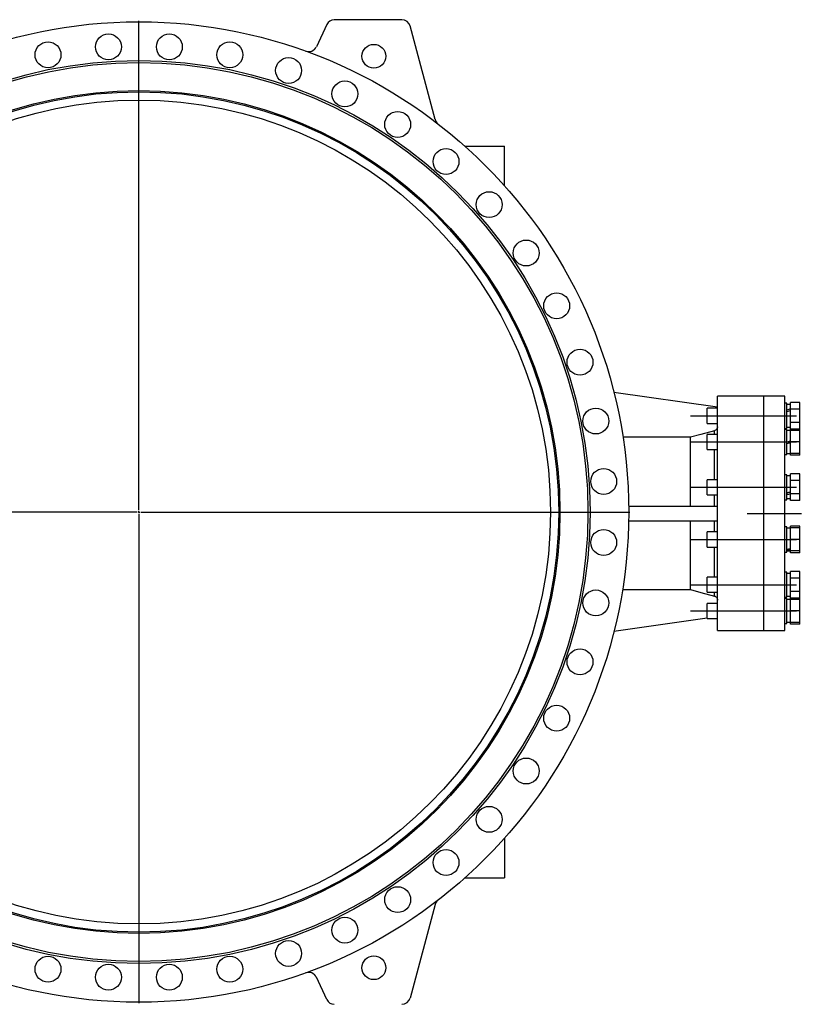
# Model space of a CAD drawing. Extents: x 2274 to 8685, y 2007 to 6523.
# Tile 10 of 12: x 4071 to 5957, y 4168 to 6523. Entities that reach past the tile are written whole.
import ezdxf

# ---------------------------------------------------------------- set-up
doc = ezdxf.new("R2010")
doc.units = 0
doc.header["$LTSCALE"] = 20
doc.linetypes.add('CENTERX2', pattern=[20.32, 12.7, -2.54, 2.54, -2.54])
doc.layers.get('0').update_dxf_attribs({"linetype": 'CONTINUOUS'})
doc.layers.add('0_18', color=7, linetype='CONTINUOUS')

# ---------------------------------------------------------------- blocks, each defined once
blk = doc.blocks.new('SW_CENTERMARKSYMBOL_0')
at = {"layer": '0_18', "color": 0}
for p, q in [((0, 5), (0, 1175)), ((-5, 0), (-1175, 0)), ((0, 0), (-2.5, 0)), ((0, 0), (0, 2.5)), ((0, 0), (0, -2.5)), ((0, 0), (2.5, 0)), ((5, 0), (1175, 0)), ((0, -5), (0, -1175))]:
    blk.add_line(p, q, dxfattribs=at)

msp = doc.modelspace()

# ---------------------------------------------------------------- linework, layer by layer
at = {"color": 7, "linetype": 'CONTINUOUS'}
for p, q in [((4806.3, 6511.3), (4781.5, 6457.9)), ((4986.4, 6522.8), (4824.5, 6522.8)), ((5065.6, 6284.5), (5005.7, 6508)), ((5137.2, 6220.3), (5231.7, 6220.3)), ((5231.7, 6125.8), (5231.7, 6220.3)), ((5741.7, 5596.1), (5493.9, 5630.9)), ((5852.7, 5622.1), (5741.7, 5622.1)), ((5741.7, 5062.1), (5741.7, 5622.1)), ((5902.7, 5622.1), (5852.7, 5622.1)), ((5852.7, 5612.5), (5852.7, 5622.1)), ((5852.7, 5062.1), (5852.7, 5622.1)), ((5852.7, 5062.1), (5852.7, 5612.5)), ((5902.7, 5612.5), (5902.7, 5622.1)), ((5902.7, 5062.1), (5902.7, 5612.5)), ((5907.7, 5605.4), (5902.7, 5605.4)), ((5907.7, 5549.4), (5907.7, 5605.4)), ((5939.2, 5607.1), (5916.7, 5607.1)), ((5916.7, 5591.2), (5916.7, 5607.1)), ((5939.2, 5591.2), (5939.2, 5607.1)), ((5741.7, 5593.4), (5716.7, 5593.4)), ((5716.7, 5559.8), (5716.7, 5593.4)), ((5916.7, 5602.6), (5907.7, 5602.6)), ((5939.2, 5591.2), (5916.7, 5591.2)), ((5916.7, 5559.5), (5916.7, 5591.2)), ((5939.2, 5559.5), (5939.2, 5591.2)), ((5716.7, 5557.4), (5716.7, 5559.8)), ((5939.2, 5559.5), (5916.7, 5559.5)), ((5916.7, 5543.6), (5916.7, 5559.5)), ((5939.2, 5543.6), (5939.2, 5559.5)), ((5716.7, 5557.4), (5741.7, 5557.4)), ((5902.7, 5545.4), (5907.7, 5545.4)), ((5907.7, 5542.9), (5902.7, 5542.9)), ((5907.7, 5545.4), (5907.7, 5549.4)), ((5907.7, 5548.1), (5916.7, 5548.1)), ((5907.7, 5482.9), (5907.7, 5542.9)), ((5916.7, 5540.1), (5907.7, 5540.1)), ((5916.7, 5540.4), (5916.7, 5543.6)), ((5939.2, 5543.6), (5916.7, 5543.6)), ((5939.2, 5540.4), (5916.7, 5540.4)), ((5916.7, 5512.9), (5916.7, 5540.4)), ((5939.2, 5540.4), (5939.2, 5543.6)), ((5939.2, 5512.9), (5939.2, 5540.4)), ((5676.7, 5524.2), (5515.5, 5524.2)), ((5676.7, 5359.6), (5676.7, 5524.2)), ((5741.7, 5530.9), (5716.7, 5530.9)), ((5716.7, 5494.9), (5716.7, 5530.9)), ((5939.2, 5512.9), (5916.7, 5512.9)), ((5916.7, 5485.4), (5916.7, 5512.9)), ((5939.2, 5485.4), (5939.2, 5512.9)), ((5716.7, 5494.9), (5741.7, 5494.9)), ((5902.7, 5482.9), (5907.7, 5482.9)), ((5907.7, 5485.6), (5916.7, 5485.6)), ((5939.2, 5485.4), (5916.7, 5485.4)), ((5916.7, 5481.1), (5916.7, 5485.4)), ((5939.2, 5481.1), (5916.7, 5481.1)), ((5939.2, 5481.1), (5939.2, 5485.4)), ((5741.7, 5422.6), (5716.7, 5422.6)), ((5716.7, 5386.6), (5716.7, 5422.6)), ((5907.7, 5434.6), (5902.7, 5434.6)), ((5907.7, 5374.6), (5907.7, 5434.6)), ((5916.7, 5431.8), (5907.7, 5431.8)), ((5939.2, 5436.3), (5916.7, 5436.3)), ((5916.7, 5420.5), (5916.7, 5436.3)), ((5939.2, 5420.5), (5916.7, 5420.5)), ((5916.7, 5388.7), (5916.7, 5420.5)), ((5939.2, 5420.5), (5939.2, 5436.3)), ((5939.2, 5388.7), (5939.2, 5420.5)), ((5716.7, 5386.6), (5741.7, 5386.6)), ((5902.7, 5374.6), (5907.7, 5374.6)), ((5907.7, 5377.3), (5916.7, 5377.3)), ((5939.2, 5388.7), (5916.7, 5388.7)), ((5916.7, 5372.8), (5916.7, 5388.7)), ((5939.2, 5372.8), (5916.7, 5372.8)), ((5939.2, 5372.8), (5939.2, 5388.7)), ((5529.1, 5359.6), (5741.7, 5359.6)), ((5529, 5324.6), (5741.7, 5324.6)), ((5676.7, 5159.9), (5676.7, 5324.6)), ((5907.7, 5309.6), (5902.7, 5309.6)), ((5907.7, 5249.6), (5907.7, 5309.6)), ((5916.7, 5306.8), (5907.7, 5306.8)), ((5939.2, 5311.3), (5916.7, 5311.3)), ((5916.7, 5307.1), (5916.7, 5311.3)), ((5939.2, 5307.1), (5916.7, 5307.1)), ((5916.7, 5279.6), (5916.7, 5307.1)), ((5939.2, 5307.1), (5939.2, 5311.3)), ((5939.2, 5279.6), (5939.2, 5307.1)), ((5741.7, 5297.6), (5716.7, 5297.6)), ((5716.7, 5261.6), (5716.7, 5297.6)), ((5939.2, 5279.6), (5916.7, 5279.6)), ((5916.7, 5252.1), (5916.7, 5279.6)), ((5939.2, 5252.1), (5939.2, 5279.6)), ((5716.7, 5261.6), (5741.7, 5261.6)), ((5907.7, 5252.3), (5916.7, 5252.3)), ((5939.2, 5252.1), (5916.7, 5252.1)), ((5916.7, 5247.8), (5916.7, 5252.1)), ((5939.2, 5247.8), (5939.2, 5252.1)), ((5902.7, 5249.6), (5907.7, 5249.6)), ((5939.2, 5247.8), (5916.7, 5247.8)), ((5741.7, 5189.3), (5716.7, 5189.3)), ((5716.7, 5153.3), (5716.7, 5189.3)), ((5907.7, 5201.3), (5902.7, 5201.3)), ((5907.7, 5141.3), (5907.7, 5201.3)), ((5916.7, 5198.6), (5907.7, 5198.6)), ((5939.2, 5203.1), (5916.7, 5203.1)), ((5916.7, 5187.2), (5916.7, 5203.1)), ((5939.2, 5187.2), (5916.7, 5187.2)), ((5916.7, 5155.4), (5916.7, 5187.2)), ((5939.2, 5187.2), (5939.2, 5203.1)), ((5939.2, 5155.4), (5939.2, 5187.2)), ((5514.5, 5159.9), (5676.7, 5159.9)), ((5716.7, 5153.3), (5741.7, 5153.3)), ((5902.7, 5141.3), (5907.7, 5141.3)), ((5907.7, 5138.8), (5902.7, 5138.8)), ((5907.7, 5144.1), (5916.7, 5144.1)), ((5907.7, 5078.8), (5907.7, 5138.8)), ((5916.7, 5136.1), (5907.7, 5136.1)), ((5939.2, 5155.4), (5916.7, 5155.4)), ((5916.7, 5139.6), (5916.7, 5155.4)), ((5916.7, 5136.3), (5916.7, 5139.6)), ((5939.2, 5139.6), (5916.7, 5139.6)), ((5939.2, 5136.3), (5916.7, 5136.3)), ((5916.7, 5108.8), (5916.7, 5136.3)), ((5939.2, 5139.6), (5939.2, 5155.4)), ((5939.2, 5136.3), (5939.2, 5139.6)), ((5939.2, 5108.8), (5939.2, 5136.3)), ((5741.7, 5126.8), (5716.7, 5126.8)), ((5716.7, 5090.8), (5716.7, 5126.8)), ((5716.7, 5091.1), (5493.9, 5059.8)), ((5716.7, 5090.8), (5741.7, 5090.8)), ((5939.2, 5108.8), (5916.7, 5108.8)), ((5916.7, 5081.3), (5916.7, 5108.8)), ((5939.2, 5081.3), (5939.2, 5108.8)), ((5902.7, 5078.8), (5907.7, 5078.8)), ((5907.7, 5081.6), (5916.7, 5081.6)), ((5916.7, 5077.1), (5916.7, 5081.3)), ((5939.2, 5081.3), (5916.7, 5081.3)), ((5939.2, 5077.1), (5916.7, 5077.1)), ((5939.2, 5077.1), (5939.2, 5081.3)), ((5741.7, 5062.1), (5852.7, 5062.1)), ((5852.7, 5062.1), (5902.7, 5062.1)), ((5231.7, 4564.9), (5231.7, 4470.3)), ((5137.2, 4470.3), (5231.7, 4470.3)), ((5065.6, 4406.2), (5005.7, 4182.7)), ((4806.3, 4179.4), (4781.5, 4232.7))]:
    msp.add_line(p, q, dxfattribs=at)
at = {"color": 8, "linetype": 'CONTINUOUS'}
for p, q in [((5734.3, 5530.9), (5734.3, 5539.7)), ((5734.3, 5422.6), (5734.3, 5494.9)), ((5734.3, 5359.6), (5734.3, 5386.6)), ((5734.3, 5297.6), (5734.3, 5324.6)), ((5734.3, 5189.3), (5734.3, 5261.6)), ((5734.3, 5144.4), (5734.3, 5153.3))]:
    msp.add_line(p, q, dxfattribs=at)
at = {"color": 7, "linetype": 'CONTINUOUS', "flags": 128}
for points in [[(5734.3, 5539.7), (5702, 5531), (5676.7, 5524.2)], [(5907.7, 5512.9), (5910.7, 5513.9), (5913.7, 5515), (5916.7, 5516.1)], [(5916.7, 5511.3), (5913.7, 5510.2), (5910.7, 5509.2), (5907.7, 5508.1)], [(5676.7, 5159.9), (5702, 5153.1), (5734.3, 5144.4)]]:
    msp.add_lwpolyline(points, dxfattribs=at)
at = {"color": 7, "linetype": 'CONTINUOUS'}
for centre, radius in [((4356.7, 5345.3), 1172.5), ((4283.8, 6457.9), 31), ((4429.7, 6457.9), 31), ((4139.2, 6438.9), 31), ((4574.3, 6438.9), 31), ((4919.2, 6435.3), 28.5), ((4715.1, 6401.2), 31), ((4356.7, 5345.3), 1080), ((4356.7, 5345.3), 1075), ((4849.9, 6345.3), 31), ((4356.7, 5345.3), 1008), ((4356.7, 5345.3), 1005), ((4356.7, 5345.3), 985.3), ((4976.2, 6272.4), 31), ((5091.9, 6183.6), 31), ((5195, 6080.5), 31), ((5283.8, 5964.8), 31), ((5356.7, 5838.5), 31), ((5412.6, 5703.7), 31), ((5450.3, 5562.9), 31), ((5469.3, 5418.3), 31), ((5469.3, 5272.4), 31), ((5450.3, 5127.8), 31), ((5412.6, 4986.9), 31), ((5356.7, 4852.2), 31), ((5283.8, 4725.9), 31), ((5195, 4610.2), 31), ((5091.9, 4507), 31), ((4976.2, 4418.2), 31), ((4849.9, 4345.3), 31), ((4715.1, 4289.5), 31), ((4139.2, 4251.8), 31), ((4283.8, 4232.7), 31), ((4429.7, 4232.7), 31), ((4574.3, 4251.8), 31), ((4919.2, 4255.3), 28.5)]:
    msp.add_circle(centre, radius, dxfattribs=at)
for centre, start, end in [((4824.5, 6502.8), 90, 155), ((4986.4, 6502.8), 15, 90), ((4763.3, 6466.4), 250.0641, 335), ((5084.9, 6289.7), 195, 232.365), ((5084.9, 4401), 127.635, 165), ((4763.3, 4224.3), 25, 109.9359), ((4824.5, 4187.8), 205, 270), ((4986.4, 4187.8), 270, 345)]:
    msp.add_arc(centre, 20, start, end, dxfattribs=at)
for centre, major_axis, ratio, start_param, end_param in [((5907.7, 5575.4), (74.8, 24.3), 0.165076, 1.396701, 1.517203), ((5920.9, 5575.4), (74.8, 24.3), 0.165076, 1.572757, 1.693856), ((5907.7, 5404.6), (74.8, 24.3), 0.165076, 4.658796, 4.779297), ((5920.9, 5404.6), (74.8, 24.3), 0.165076, 4.482143, 4.603242), ((5907.7, 5279.6), (74.7, 15), 0.30407, 4.651263, 4.771765), ((5920.9, 5279.6), (74.7, 15), 0.30407, 4.47461, 4.595709), ((5907.7, 5171.3), (74.9, 0), 0.36397, 4.712389, 4.832891), ((5920.9, 5171.3), (74.9, 0), 0.36397, 4.624408, 4.656835)]:
    msp.add_ellipse(centre, major_axis=major_axis, ratio=ratio, start_param=start_param, end_param=end_param, dxfattribs=at)
for points, knots in [([(5741.7, 5549.4), (5741.7, 5549), (5741.7, 5547.9), (5741.1, 5545.7), (5739.7, 5543), (5737.2, 5540.8), (5735.2, 5540.1), (5734.3, 5539.7)], [0, 0, 0, 0, 0.09791, 0.260781, 0.518672, 0.776592, 1, 1, 1, 1]), ([(5734.3, 5144.4), (5734.9, 5144.2), (5736.2, 5143.8), (5738.2, 5142.5), (5740.3, 5140.3), (5741.5, 5137.5), (5741.7, 5135.5), (5741.7, 5134.7)], [0, 0, 0, 0, 0.142908, 0.30164, 0.55932, 0.816977, 1, 1, 1, 1])]:
    msp.add_open_spline(points, degree=3, knots=knots, dxfattribs=at)
at = {"layer": '0_18', "linetype": 'CENTERX2'}
for p, q in [((5676.7, 5575.4), (5956.7, 5575.4)), ((5676.7, 5512.9), (5956.7, 5512.9)), ((5676.7, 5404.6), (5956.7, 5404.6)), ((5812.7, 5342.1), (5942.7, 5342.1)), ((5676.7, 5279.6), (5956.7, 5279.6)), ((5676.7, 5171.3), (5956.7, 5171.3)), ((5676.7, 5108.8), (5956.7, 5108.8))]:
    msp.add_line(p, q, dxfattribs=at)

# ---------------------------------------------------------------- block references
at = {"layer": '0_18'}
msp.add_blockref('SW_CENTERMARKSYMBOL_0', (4356.7, 5345.3), dxfattribs=at)

doc.saveas('drawing.dxf')
